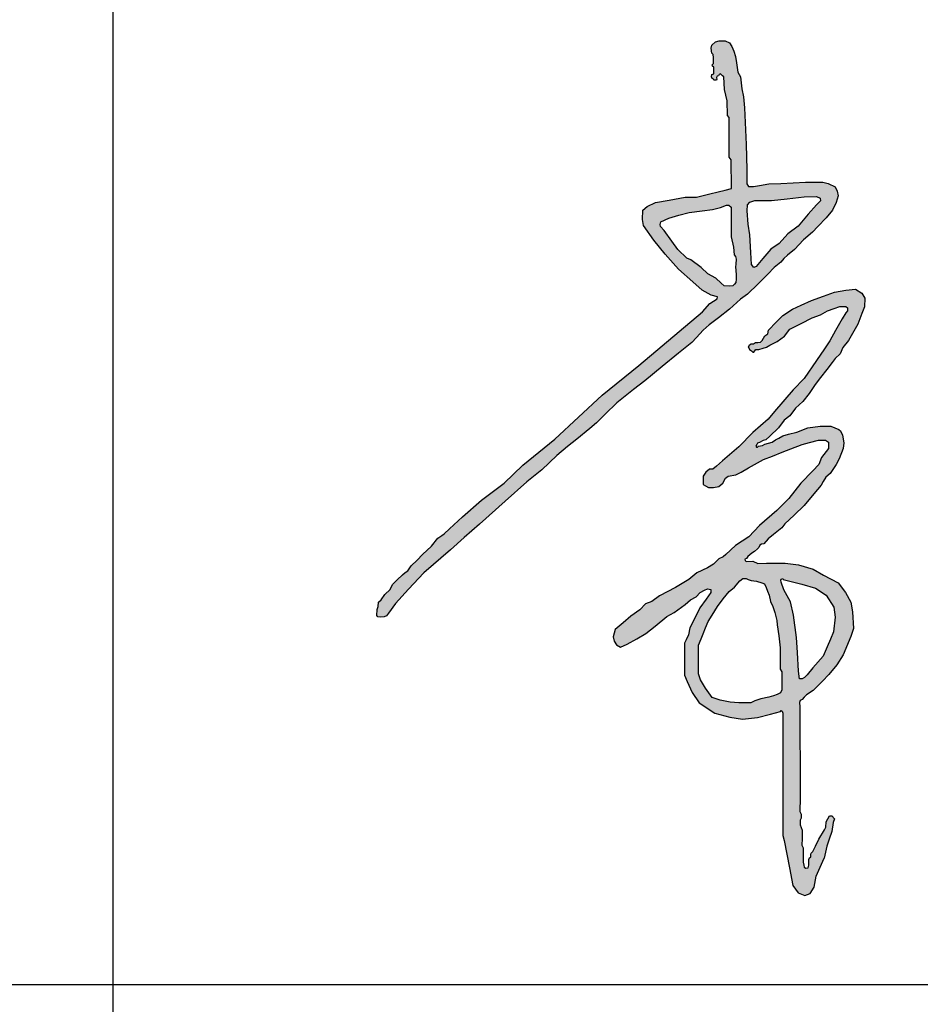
# Model space of a CAD drawing. Extents: x -302077 to 107904, y -9283 to 295706.
# Tile 58 of 256: x -78064 to -77334, y 2101 to 2900. Entities that reach past the tile are written whole.
import ezdxf

# ---------------------------------------------------------------- set-up
doc = ezdxf.new("R2010")
doc.units = 0
doc.header["$LTSCALE"] = 500
doc.header["$MEASUREMENT"] = 0
doc.layers.get('0').update_dxf_attribs({"linetype": 'CONTINUOUS'})
doc.layers.add('PUB_TITLE', color=4, linetype='CONTINUOUS')

# ---------------------------------------------------------------- blocks, each defined once
blk = doc.blocks.new('常凤杰')
h = blk.add_hatch(color=1)
h.paths.add_polyline_path([(-52.97, 629.66), (-52.66, 635.16), (-50.41, 637.63), (-45.91, 639.21), (-30.51, 639.21), (-16.01, 640.78), (-0.61, 642.45), (10.85, 642.8), (14.22, 641.11), (14.56, 638.76), (10.74, 635.27), (3.21, 626.4), (-6.07, 615.47), (-15.45, 608.31), (-23.43, 599.44), (-31.08, 594.5), (-38.47, 585.64), (-44.62, 578.3), (-46.71, 577.61), (-48.99, 580.18), (-49.39, 591.39), (-50.54, 607.6), (-51.97, 617.44)], flags=16)
h.paths.add_polyline_path([(-71.98, 634.9), (-69.77, 634.93), (-67.58, 632.91), (-67.58, 625.96), (-67.58, 616.98), (-67.58, 605.81), (-65.56, 596.11), (-64.95, 588.99), (-63.68, 587.72), (-63.11, 585.2), (-63.36, 580.58), (-63.5, 578.07), (-63.11, 571.17), (-62.87, 566.83), (-63.36, 563.65), (-64.38, 562.13), (-65.96, 560.61), (-69.31, 560.3), (-74.11, 560.74), (-76.64, 563.08), (-81.73, 567.78), (-89.04, 571.61), (-95.04, 577.55), (-104.78, 584.63), (-108.23, 585.96), (-116.72, 593.89), (-122.13, 601.64), (-129.1, 611.62), (-132.64, 615.28), (-132.92, 617.12), (-132.14, 619.41), (-124.94, 622.87), (-115.61, 625.54), (-106.31, 628.22), (-94.29, 629.67), (-84.69, 630.84), (-77.47, 632.58)], flags=16)
h.paths.add_polyline_path([(-325.56, 317.92), (-350.16, 296.74), (-364.12, 281.52), (-376.1, 268.46), (-382.58, 259.71), (-384.49, 257.13), (-386.67, 256.21), (-389.59, 256.06), (-392.31, 256.12), (-393.41, 257.54), (-392.91, 263.05), (-392.11, 265.65), (-391.61, 269.75), (-389.21, 271.95), (-386.01, 276.65), (-381.11, 281.45), (-378.91, 285.95), (-374.5, 290.14), (-369.66, 294.77), (-367.24, 297.08), (-364.9, 298.44), (-361.6, 303.14), (-356.09, 308.48), (-351.18, 313.48), (-343.08, 321.08), (-337.28, 328.57), (-333.58, 331.07), (-331.37, 332.56), (-326.47, 337.07), (-314.58, 348.11), (-297.07, 363.46), (-276.25, 379.23), (-259.12, 395.65), (-229.77, 419.75), (-186.16, 459.95), (-152.49, 487.27), (-93.94, 536.68), (-87.27, 544.24), (-80.49, 548.55), (-80.3, 550.42), (-85.99, 551.99), (-94.24, 556.79), (-102.94, 564.42), (-116.1, 575.95), (-128.37, 589.84), (-138.73, 602.7), (-148.31, 616.2), (-149.1, 621.53), (-148.77, 630.22), (-144.84, 633.67), (-136.99, 637.12), (-124.43, 639.47), (-109.78, 642.22), (-99.31, 642.3), (-87.06, 645.28), (-79.66, 647.08), (-73.18, 648.66), (-67.41, 650.06), (-67.73, 676.56), (-69.46, 679.07), (-69.46, 689.74), (-69.4, 715.31), (-71.07, 717.24), (-71.35, 730.82), (-73.7, 741.21), (-74.38, 752.79), (-75.62, 753.89), (-77.49, 755.47), (-78.54, 754.9), (-79.35, 753.61), (-80.36, 753.46), (-80.98, 752.36), (-80.74, 750.5), (-81.22, 749.83), (-83.56, 749.88), (-84.13, 750.93), (-85, 751.45), (-85.52, 752.94), (-85.28, 755.09), (-83.56, 755.52), (-83.56, 758.74), (-83.55, 761.61), (-84.85, 762.61), (-85.14, 764), (-83.84, 765), (-83.95, 770.61), (-83.99, 773.25), (-85.51, 774.52), (-85.99, 779.15), (-85.27, 782.04), (-82.02, 784.99), (-78.53, 785.95), (-73.23, 785.83), (-69.25, 784.03), (-66.9, 780.72), (-65.16, 776.57), (-63.65, 771.63), (-62.69, 765.61), (-61.34, 757.17), (-58.96, 752.79), (-57.71, 741.85), (-56.17, 734.44), (-55.21, 724.24), (-53.95, 690.74), (-53.09, 667.71), (-53.09, 654.37), (-51.56, 652.08), (-46.97, 651.91), (-41.61, 652.84), (-33.11, 654.29), (-21.96, 654.8), (0.66, 655.9), (16.56, 655.9), (21.49, 654.8), (28.04, 651.57), (29.74, 647.83), (30.85, 643.32), (28.81, 637.29), (25.41, 630.27), (19.63, 623.04), (12.06, 615.14), (7.12, 609.98), (-1.12, 602.9), (-9.46, 594.06), (-15.67, 588.79), (-19.14, 585.63), (-21.84, 582.26), (-27.92, 577.53), (-33.78, 571.23), (-42.79, 562.52), (-52.56, 553.08), (-58.87, 548.36), (-69.01, 539.06), (-79.37, 531.1), (-87.85, 524.72), (-93.31, 519.95), (-99.56, 512.98), (-103.64, 508.42), (-116.01, 498.7), (-131.14, 486.34), (-147, 473.25), (-157.34, 465.16), (-172.73, 453.14), (-183.41, 442.48), (-191.28, 434.62), (-197.34, 429.4), (-209.47, 419.55), (-217.9, 412.72), (-227.92, 404.58), (-241.69, 391.42), (-255.26, 380.26), (-275.18, 362.59), (-298.98, 341.5), (-312.95, 329.11)])
h = blk.add_hatch(color=1)
h.paths.add_polyline_path([(-20.18, 291.36), (-19.89, 290.68), (-2.73, 286.15), (9.99, 282.7), (19.75, 276.29), (26.75, 265.26), (28.04, 255.99), (26.57, 242.43), (23.61, 235.55), (20.7, 228.79), (16.82, 220.15), (7.59, 209.28), (2.17, 202.89), (-0.33, 200.4), (-2.33, 199.27), (-4.68, 199.27), (-5.64, 206.23), (-6.69, 223.46), (-7.52, 237.16), (-10.44, 257.63), (-13.14, 269.99), (-19.24, 281.04), (-21.5, 288.08), (-21.86, 289.92), (-21.61, 290.87)], flags=16)
h.paths.add_polyline_path([(-64.46, 283.47), (-59.77, 289.32), (-56.85, 291.35), (-53.82, 291.35), (-51.93, 290.53), (-49.08, 289.67), (-44.44, 289.08), (-39.26, 287.64), (-36.95, 286.51), (-35.31, 283.18), (-34.14, 279.68), (-32.52, 276.11), (-31.42, 270.28), (-29.29, 265.74), (-27.47, 260.25), (-25.75, 252.9), (-25.16, 248.99), (-23.63, 238.79), (-22.63, 227.79), (-22.63, 217.41), (-22.63, 208.09), (-20.99, 205.62), (-20.99, 197.71), (-20.99, 188.98), (-22.14, 186.34), (-25.27, 184.7), (-28.57, 183.49), (-32.97, 182.44), (-40.3, 180.7), (-45.95, 179.01), (-49.63, 177.19), (-60.68, 177.19), (-68.48, 177.8), (-77.55, 179.61), (-84.97, 182.19), (-91.07, 190.7), (-95.85, 198.43), (-97.61, 203.7), (-97.61, 215.23), (-97.61, 230.15), (-95.08, 236.13), (-93.26, 240.45), (-91.29, 246.07), (-88.6, 251.95), (-85.19, 257.61), (-80.07, 265.65), (-74.8, 272.85), (-69.41, 279.49)], flags=16)
h.paths.add_polyline_path([(-19.02, 50.48), (-16.52, 37.86), (-14.03, 25.32), (-10.8, 9.06), (-5.92, 2.39), (0, 0), (5.12, 1.93), (8.65, 7.73), (10.59, 17.86), (17.79, 34.43), (20.42, 45.41), (22.58, 51.88), (24.93, 58.92), (26.15, 67.09), (27.28, 70.56), (25.03, 73.19), (22.68, 73.28), (19.86, 67.65), (19.46, 62.73), (18.08, 60.42), (12.9, 51.84), (10.03, 45.21), (7.32, 40.43), (5.89, 38.87), (5.69, 37.77), (5.6, 35.47), (4.31, 34.69), (3.92, 33.01), (3.81, 31.23), (3.85, 27.73), (3.13, 25.44), (1.13, 25.18), (-0.35, 26.11), (-0.73, 27.97), (-1.31, 30.75), (-1.3, 34.48), (-1.29, 40.2), (-1.28, 43.78), (-1.88, 45.01), (-2.5, 46.28), (-2.22, 52.43), (-2.35, 60.14), (-4.21, 64.79), (-4.14, 69.31), (-3.28, 70.97), (-3.35, 74.76), (-4.41, 77.29), (-4.14, 89.69), (-4.27, 116.41), (-4.43, 150.78), (-4.54, 173.52), (-4.65, 177.57), (-4.28, 179.33), (-2.46, 180.25), (-0.49, 182.37), (1.59, 184.61), (7.73, 188.47), (11.35, 192.09), (16.21, 196.95), (22.33, 203.06), (29.48, 212.18), (35.42, 221.31), (42.48, 238.09), (44.72, 245.57), (43.88, 260.78), (42.38, 269.61), (37.56, 278.73), (30.64, 287.56), (17.3, 294.54), (7.64, 300.05), (-5.78, 303.94), (-17.95, 305.45), (-35.08, 305.7), (-43.11, 305.32), (-47.78, 307.37), (-53.7, 307.21), (-54.8, 308.03), (-54.88, 309.37), (-53.55, 309.99), (-52.13, 311.56), (-48.72, 314.89), (-46.05, 316.38), (-43.34, 318.64), (-42.06, 320.07), (-41.09, 322.16), (-39.75, 323.03), (-37.6, 323.37), (-33.51, 327.94), (-28.75, 331.81), (-21.08, 338.06), (-18.28, 341.67), (-9.63, 349.68), (-0.4, 358.5), (8.34, 369.26), (15.01, 377.46), (17.04, 380.62), (19.3, 384.56), (23.36, 388.06), (28.83, 396.47), (31.71, 401.43), (35.27, 410.94), (35.83, 416.35), (34.81, 423.24), (32.89, 427.19), (31.43, 428.54), (23.98, 431.7), (14.15, 431.7), (2.81, 430.06), (-7.3, 426.17), (-14.74, 424.29), (-20.16, 422.67), (-23.91, 420.6), (-26.88, 418.93), (-29.9, 416.88), (-36.78, 415.13), (-38.87, 413.76), (-42.57, 413.31), (-43.52, 412.34), (-44.45, 412.21), (-44.93, 413.18), (-44.05, 414.73), (-43.3, 416.06), (-41.7, 416.51), (-38.33, 418.46), (-35.73, 419.13), (-32.17, 422.41), (-24.05, 429.9), (-18.99, 436.98), (-13.56, 441.12), (-8.41, 448.01), (-1.6, 454.27), (4.19, 461.53), (9.49, 469.78), (14.64, 476.25), (20.48, 483.6), (25.28, 490.05), (27.97, 493.66), (32.48, 498.09), (34.94, 504.07), (40.15, 510.34), (44.04, 516.94), (48.96, 525.3), (52.65, 535.13), (54.87, 541.2), (55.19, 549.15), (52.4, 553.82), (46.75, 557.42), (37.89, 556.77), (27.5, 554.83), (17.14, 551.11), (6.3, 547.23), (-3.36, 542.84), (-11.34, 539.21), (-19.95, 533.31), (-26.26, 527.24), (-33.15, 519.95), (-33.97, 516.59), (-36.76, 514.62), (-39.14, 510.44), (-40.62, 508.74), (-43.08, 508.56), (-45.29, 508.39), (-47.01, 507.41), (-49.23, 507.33), (-50.7, 506.35), (-51.52, 504.13), (-50.65, 502.07), (-49.05, 500.7), (-47.71, 499.53), (-46.88, 499.53), (-46.15, 500.48), (-44.9, 502.11), (-42.31, 502.11), (-38.1, 503.3), (-35.2, 504.13), (-32.08, 506.13), (-25.34, 509.39), (-18.67, 514.39), (-13.52, 520.7), (-3.29, 525.92), (6.91, 531.13), (14.5, 534.08), (20.81, 537.7), (27.12, 539.8), (32.28, 541.52), (37.93, 541.52), (39.45, 540.38), (39.45, 537.7), (37.71, 535.82), (34.52, 530.24), (28.34, 519.44), (23.19, 510.02), (18.07, 502.62), (10.83, 492.05), (-0.61, 475.35), (-10.73, 465.13), (-27.68, 445.06), (-33.63, 438.01), (-47.53, 425.63), (-60.47, 412.46), (-75.45, 399.72), (-81.22, 394.82), (-84.45, 392.08), (-87.58, 392.08), (-90.99, 389.23), (-93.35, 385.65), (-93.35, 377.93), (-91.16, 376.71), (-88.34, 375.15), (-83.91, 375.15), (-79.03, 376.22), (-75.29, 379.15), (-72.77, 383.86), (-70.33, 385.65), (-63.33, 386.79), (-58.53, 389.39), (-51.78, 393.13), (-46.09, 396.29), (-37.92, 400.81), (-29.48, 404.11), (-20.72, 407.54), (-12.88, 410.61), (-2.23, 414.78), (4.44, 416.55), (12.65, 418.73), (19.12, 418.73), (21.81, 416.88), (21.81, 413.71), (21.81, 410.95), (19.77, 408.34), (15.38, 402.82), (13.1, 396.47), (7.41, 390.46), (-3.44, 379), (-14.48, 365.09), (-25.57, 354.06), (-41.43, 340.31), (-51.2, 329.91), (-63.48, 321.86), (-72.44, 313.68), (-75.06, 311.29), (-78.79, 309.61), (-83.75, 304.57), (-89.45, 301.32), (-99.05, 296.69), (-106.37, 290.67), (-118.9, 283.19), (-133.57, 275.42), (-140.41, 270.3), (-146.18, 268.18), (-151.39, 262.57), (-159.77, 256.8), (-166.77, 250.86), (-174.2, 244.56), (-176.06, 237.97), (-175.08, 233.91), (-172.88, 230.41), (-169.3, 228.38), (-163.04, 231.23), (-154.33, 236.1), (-145.95, 240.8), (-137.57, 247.65), (-126.86, 256.4), (-119.92, 260.33), (-109.81, 267.51), (-105.01, 271.74), (-99.64, 274.75), (-95.98, 278.49), (-91.99, 280.68), (-89.42, 282.1), (-86.3, 281.25), (-86.3, 278.73), (-90.69, 272.55), (-96.5, 264.38), (-100.21, 256.86), (-105.5, 246.13), (-106.88, 239.7), (-109.08, 235.07), (-110.54, 231.9), (-110.54, 215.15), (-110.54, 202.53), (-107.95, 196.81), (-103.38, 186.73), (-97.01, 177.17), (-82.57, 167.68), (-68.9, 163.91), (-57.06, 162.21), (-43.53, 163.65), (-31.55, 166.77), (-22.35, 169.17), (-21.55, 170.06), (-20.6, 169.62), (-20.25, 167.7), (-20.25, 164.58), (-20.25, 142.29), (-20.25, 115.45), (-20.25, 72.32), (-20.25, 55.26)])
at = {"color": 1}
for p, q in [((-85.99, 779.15), (-85.27, 782.04)), ((-85.51, 774.52), (-85.99, 779.15)), ((-85.27, 782.04), (-82.02, 784.99)), ((-82.02, 784.99), (-78.53, 785.95)), ((-78.53, 785.95), (-73.23, 785.83)), ((-73.23, 785.83), (-69.25, 784.03)), ((-69.25, 784.03), (-66.9, 780.72)), ((-66.9, 780.72), (-65.16, 776.57)), ((-83.99, 773.25), (-85.51, 774.52)), ((-83.95, 770.61), (-83.99, 773.25)), ((-83.84, 765), (-83.95, 770.61)), ((-65.16, 776.57), (-63.65, 771.63)), ((-63.65, 771.63), (-62.69, 765.61)), ((-85.14, 764), (-83.84, 765)), ((-84.85, 762.61), (-85.14, 764)), ((-83.55, 761.61), (-84.85, 762.61)), ((-83.56, 758.74), (-83.55, 761.61)), ((-62.69, 765.61), (-61.34, 757.17)), ((-85.52, 752.94), (-85.28, 755.09)), ((-85, 751.45), (-85.52, 752.94)), ((-85.28, 755.09), (-83.56, 755.52)), ((-83.56, 755.52), (-83.56, 758.74)), ((-80.36, 753.46), (-80.98, 752.36)), ((-80.98, 752.36), (-80.74, 750.5)), ((-79.35, 753.61), (-80.36, 753.46)), ((-78.54, 754.9), (-79.35, 753.61)), ((-77.49, 755.47), (-78.54, 754.9)), ((-75.62, 753.89), (-77.49, 755.47)), ((-74.38, 752.79), (-75.62, 753.89)), ((-73.7, 741.21), (-74.38, 752.79)), ((-61.34, 757.17), (-58.96, 752.79)), ((-58.96, 752.79), (-57.71, 741.85)), ((-84.13, 750.93), (-85, 751.45)), ((-83.56, 749.88), (-84.13, 750.93)), ((-81.22, 749.83), (-83.56, 749.88)), ((-80.74, 750.5), (-81.22, 749.83)), ((-71.35, 730.82), (-73.7, 741.21)), ((-57.71, 741.85), (-56.17, 734.44)), ((-56.17, 734.44), (-55.21, 724.24)), ((-71.07, 717.24), (-71.35, 730.82)), ((-69.4, 715.31), (-71.07, 717.24)), ((-55.21, 724.24), (-53.95, 690.74)), ((-69.46, 689.74), (-69.4, 715.31)), ((-69.46, 679.07), (-69.46, 689.74)), ((-53.95, 690.74), (-53.09, 667.71)), ((-67.73, 676.56), (-69.46, 679.07)), ((-67.41, 650.06), (-67.73, 676.56)), ((-53.09, 667.71), (-53.09, 654.37)), ((-53.09, 654.37), (-51.56, 652.08)), ((-51.56, 652.08), (-46.97, 651.91)), ((-46.97, 651.91), (-41.61, 652.84)), ((-41.61, 652.84), (-33.11, 654.29)), ((-33.11, 654.29), (-21.96, 654.8)), ((-21.96, 654.8), (0.66, 655.9)), ((0.66, 655.9), (16.56, 655.9)), ((16.56, 655.9), (21.49, 654.8)), ((21.49, 654.8), (28.04, 651.57)), ((-99.31, 642.3), (-87.06, 645.28)), ((-87.06, 645.28), (-79.66, 647.08)), ((-79.66, 647.08), (-73.18, 648.66)), ((-73.18, 648.66), (-67.41, 650.06)), ((28.04, 651.57), (29.74, 647.83)), ((30.85, 643.32), (28.81, 637.29)), ((29.74, 647.83), (30.85, 643.32)), ((-144.84, 633.67), (-136.99, 637.12)), ((-136.99, 637.12), (-124.43, 639.47)), ((-124.43, 639.47), (-109.78, 642.22)), ((-109.78, 642.22), (-99.31, 642.3)), ((-77.47, 632.58), (-71.98, 634.9)), ((-71.98, 634.9), (-69.77, 634.93)), ((-69.77, 634.93), (-67.58, 632.91)), ((-52.97, 629.66), (-52.66, 635.16)), ((-52.66, 635.16), (-50.41, 637.63)), ((-50.41, 637.63), (-45.91, 639.21)), ((-45.91, 639.21), (-30.51, 639.21)), ((-30.51, 639.21), (-16.01, 640.78)), ((-16.01, 640.78), (-0.61, 642.45)), ((-0.61, 642.45), (10.85, 642.8)), ((10.74, 635.27), (3.21, 626.4)), ((14.56, 638.76), (10.74, 635.27)), ((10.85, 642.8), (14.22, 641.11)), ((14.22, 641.11), (14.56, 638.76)), ((28.81, 637.29), (25.41, 630.27)), ((-149.1, 621.53), (-148.77, 630.22)), ((-148.77, 630.22), (-144.84, 633.67)), ((-124.94, 622.87), (-115.61, 625.54)), ((-115.61, 625.54), (-106.31, 628.22)), ((-106.31, 628.22), (-94.29, 629.67)), ((-94.29, 629.67), (-84.69, 630.84)), ((-84.69, 630.84), (-77.47, 632.58)), ((-67.58, 632.91), (-67.58, 625.96)), ((-67.58, 625.96), (-67.58, 616.98)), ((-51.97, 617.44), (-52.97, 629.66)), ((3.21, 626.4), (-6.07, 615.47)), ((25.41, 630.27), (19.63, 623.04)), ((-148.31, 616.2), (-149.1, 621.53)), ((-138.73, 602.7), (-148.31, 616.2)), ((-132.92, 617.12), (-132.14, 619.41)), ((-132.64, 615.28), (-132.92, 617.12)), ((-132.14, 619.41), (-124.94, 622.87)), ((-67.58, 616.98), (-67.58, 605.81)), ((-50.54, 607.6), (-51.97, 617.44)), ((19.63, 623.04), (12.06, 615.14)), ((-129.1, 611.62), (-132.64, 615.28)), ((-122.13, 601.64), (-129.1, 611.62)), ((-49.39, 591.39), (-50.54, 607.6)), ((-15.45, 608.31), (-23.43, 599.44)), ((-6.07, 615.47), (-15.45, 608.31)), ((7.12, 609.98), (-1.12, 602.9)), ((12.06, 615.14), (7.12, 609.98)), ((-128.37, 589.84), (-138.73, 602.7)), ((-116.72, 593.89), (-122.13, 601.64)), ((-67.58, 605.81), (-65.56, 596.11)), ((-23.43, 599.44), (-31.08, 594.5)), ((-1.12, 602.9), (-9.46, 594.06)), ((-116.1, 575.95), (-128.37, 589.84)), ((-108.23, 585.96), (-116.72, 593.89)), ((-65.56, 596.11), (-64.95, 588.99)), ((-64.95, 588.99), (-63.68, 587.72)), ((-48.99, 580.18), (-49.39, 591.39)), ((-31.08, 594.5), (-38.47, 585.64)), ((-15.67, 588.79), (-19.14, 585.63)), ((-9.46, 594.06), (-15.67, 588.79)), ((-104.78, 584.63), (-108.23, 585.96)), ((-95.04, 577.55), (-104.78, 584.63)), ((-63.68, 587.72), (-63.11, 585.2)), ((-63.36, 580.58), (-63.5, 578.07)), ((-63.11, 585.2), (-63.36, 580.58)), ((-46.71, 577.61), (-48.99, 580.18)), ((-38.47, 585.64), (-44.62, 578.3)), ((-21.84, 582.26), (-27.92, 577.53)), ((-19.14, 585.63), (-21.84, 582.26)), ((-102.94, 564.42), (-116.1, 575.95)), ((-89.04, 571.61), (-95.04, 577.55)), ((-81.73, 567.78), (-89.04, 571.61)), ((-63.5, 578.07), (-63.11, 571.17)), ((-63.11, 571.17), (-62.87, 566.83)), ((-44.62, 578.3), (-46.71, 577.61)), ((-33.78, 571.23), (-42.79, 562.52)), ((-27.92, 577.53), (-33.78, 571.23)), ((-94.24, 556.79), (-102.94, 564.42)), ((-76.64, 563.08), (-81.73, 567.78)), ((-74.11, 560.74), (-76.64, 563.08)), ((-64.38, 562.13), (-65.96, 560.61)), ((-63.36, 563.65), (-64.38, 562.13)), ((-62.87, 566.83), (-63.36, 563.65)), ((-42.79, 562.52), (-52.56, 553.08)), ((-85.99, 551.99), (-94.24, 556.79)), ((-69.31, 560.3), (-74.11, 560.74)), ((-65.96, 560.61), (-69.31, 560.3)), ((-52.56, 553.08), (-58.87, 548.36)), ((17.14, 551.11), (27.5, 554.83)), ((27.5, 554.83), (37.89, 556.77)), ((37.89, 556.77), (46.75, 557.42)), ((46.75, 557.42), (52.4, 553.82)), ((52.4, 553.82), (55.19, 549.15)), ((-93.94, 536.68), (-87.27, 544.24)), ((-87.27, 544.24), (-80.49, 548.55)), ((-80.3, 550.42), (-85.99, 551.99)), ((-80.49, 548.55), (-80.3, 550.42)), ((-58.87, 548.36), (-69.01, 539.06)), ((-3.36, 542.84), (6.3, 547.23)), ((6.3, 547.23), (17.14, 551.11)), ((55.19, 549.15), (54.87, 541.2)), ((-152.49, 487.27), (-93.94, 536.68)), ((-69.01, 539.06), (-79.37, 531.1)), ((-19.95, 533.31), (-11.34, 539.21)), ((-11.34, 539.21), (-3.36, 542.84)), ((14.5, 534.08), (20.81, 537.7)), ((20.81, 537.7), (27.12, 539.8)), ((27.12, 539.8), (32.28, 541.52)), ((32.28, 541.52), (37.93, 541.52)), ((37.71, 535.82), (34.52, 530.24)), ((39.45, 537.7), (37.71, 535.82)), ((37.93, 541.52), (39.45, 540.38)), ((39.45, 540.38), (39.45, 537.7)), ((52.65, 535.13), (48.96, 525.3)), ((54.87, 541.2), (52.65, 535.13)), ((-79.37, 531.1), (-87.85, 524.72)), ((-33.15, 519.95), (-26.26, 527.24)), ((-26.26, 527.24), (-19.95, 533.31)), ((-13.52, 520.7), (-3.29, 525.92)), ((-3.29, 525.92), (6.91, 531.13)), ((6.91, 531.13), (14.5, 534.08)), ((34.52, 530.24), (28.34, 519.44)), ((48.96, 525.3), (44.04, 516.94)), ((-93.31, 519.95), (-99.56, 512.98)), ((-87.85, 524.72), (-93.31, 519.95)), ((-36.76, 514.62), (-33.97, 516.59)), ((-33.97, 516.59), (-33.15, 519.95)), ((-18.67, 514.39), (-13.52, 520.7)), ((28.34, 519.44), (23.19, 510.02)), ((44.04, 516.94), (40.15, 510.34)), ((-103.64, 508.42), (-116.01, 498.7)), ((-99.56, 512.98), (-103.64, 508.42)), ((-50.7, 506.35), (-49.23, 507.33)), ((-49.23, 507.33), (-47.01, 507.41)), ((-47.01, 507.41), (-45.29, 508.39)), ((-45.29, 508.39), (-43.08, 508.56)), ((-43.08, 508.56), (-40.62, 508.74)), ((-40.62, 508.74), (-39.14, 510.44)), ((-39.14, 510.44), (-36.76, 514.62)), ((-32.08, 506.13), (-25.34, 509.39)), ((-25.34, 509.39), (-18.67, 514.39)), ((23.19, 510.02), (18.07, 502.62)), ((40.15, 510.34), (34.94, 504.07)), ((-116.01, 498.7), (-131.14, 486.34)), ((-51.52, 504.13), (-50.7, 506.35)), ((-51.52, 504.13), (-50.65, 502.07)), ((-50.65, 502.07), (-49.05, 500.7)), ((-49.05, 500.7), (-47.71, 499.53)), ((-47.71, 499.53), (-46.88, 499.53)), ((-46.88, 499.53), (-46.15, 500.48)), ((-46.15, 500.48), (-44.9, 502.11)), ((-44.9, 502.11), (-42.31, 502.11)), ((-42.31, 502.11), (-38.1, 503.3)), ((-38.1, 503.3), (-35.2, 504.13)), ((-35.2, 504.13), (-32.08, 506.13)), ((18.07, 502.62), (10.83, 492.05)), ((32.48, 498.09), (27.97, 493.66)), ((34.94, 504.07), (32.48, 498.09)), ((10.83, 492.05), (-0.61, 475.35)), ((25.28, 490.05), (20.48, 483.6)), ((27.97, 493.66), (25.28, 490.05)), ((-186.16, 459.95), (-152.49, 487.27)), ((-131.14, 486.34), (-147, 473.25)), ((20.48, 483.6), (14.64, 476.25)), ((-147, 473.25), (-157.34, 465.16)), ((-0.61, 475.35), (-10.73, 465.13)), ((14.64, 476.25), (9.49, 469.78)), ((-157.34, 465.16), (-172.73, 453.14)), ((-10.73, 465.13), (-27.68, 445.06)), ((9.49, 469.78), (4.19, 461.53)), ((-229.77, 419.75), (-186.16, 459.95)), ((-172.73, 453.14), (-183.41, 442.48)), ((-1.6, 454.27), (-8.41, 448.01)), ((4.19, 461.53), (-1.6, 454.27)), ((-27.68, 445.06), (-33.63, 438.01)), ((-8.41, 448.01), (-13.56, 441.12)), ((-183.41, 442.48), (-191.28, 434.62)), ((-33.63, 438.01), (-47.53, 425.63)), ((-18.99, 436.98), (-24.05, 429.9)), ((-13.56, 441.12), (-18.99, 436.98)), ((-197.34, 429.4), (-209.47, 419.55)), ((-191.28, 434.62), (-197.34, 429.4)), ((-47.53, 425.63), (-60.47, 412.46)), ((-24.05, 429.9), (-32.17, 422.41)), ((-14.74, 424.29), (-7.3, 426.17)), ((-7.3, 426.17), (2.81, 430.06)), ((2.81, 430.06), (14.15, 431.7)), ((14.15, 431.7), (23.98, 431.7)), ((23.98, 431.7), (31.43, 428.54)), ((31.43, 428.54), (32.89, 427.19)), ((32.89, 427.19), (34.81, 423.24)), ((-259.12, 395.65), (-229.77, 419.75)), ((-209.47, 419.55), (-217.9, 412.72)), ((-38.33, 418.46), (-41.7, 416.51)), ((-35.73, 419.13), (-38.33, 418.46)), ((-36.78, 415.13), (-29.9, 416.88)), ((-32.17, 422.41), (-35.73, 419.13)), ((-29.9, 416.88), (-26.88, 418.93)), ((-26.88, 418.93), (-23.91, 420.6)), ((-23.91, 420.6), (-20.16, 422.67)), ((-20.16, 422.67), (-14.74, 424.29)), ((-2.23, 414.78), (4.44, 416.55)), ((4.44, 416.55), (12.65, 418.73)), ((12.65, 418.73), (19.12, 418.73)), ((19.12, 418.73), (21.81, 416.88)), ((21.81, 416.88), (21.81, 413.71)), ((34.81, 423.24), (35.83, 416.35)), ((-217.9, 412.72), (-227.92, 404.58)), ((-60.47, 412.46), (-75.45, 399.72)), ((-44.05, 414.73), (-44.93, 413.18)), ((-44.93, 413.18), (-44.45, 412.21)), ((-44.45, 412.21), (-43.52, 412.34)), ((-43.3, 416.06), (-44.05, 414.73)), ((-43.52, 412.34), (-42.57, 413.31)), ((-41.7, 416.51), (-43.3, 416.06)), ((-42.57, 413.31), (-38.87, 413.76)), ((-38.87, 413.76), (-36.78, 415.13)), ((-29.48, 404.11), (-20.72, 407.54)), ((-20.72, 407.54), (-12.88, 410.61)), ((-12.88, 410.61), (-2.23, 414.78)), ((19.77, 408.34), (15.38, 402.82)), ((21.81, 410.95), (19.77, 408.34)), ((21.81, 413.71), (21.81, 410.95)), ((35.27, 410.94), (31.71, 401.43)), ((35.83, 416.35), (35.27, 410.94)), ((-227.92, 404.58), (-241.69, 391.42)), ((-75.45, 399.72), (-81.22, 394.82)), ((-46.09, 396.29), (-37.92, 400.81)), ((-37.92, 400.81), (-29.48, 404.11)), ((15.38, 402.82), (13.1, 396.47)), ((31.71, 401.43), (28.83, 396.47)), ((-276.25, 379.23), (-259.12, 395.65)), ((-241.69, 391.42), (-255.26, 380.26)), ((-87.58, 392.08), (-90.99, 389.23)), ((-84.45, 392.08), (-87.58, 392.08)), ((-81.22, 394.82), (-84.45, 392.08)), ((-63.33, 386.79), (-58.53, 389.39)), ((-58.53, 389.39), (-51.78, 393.13)), ((-51.78, 393.13), (-46.09, 396.29)), ((7.41, 390.46), (-3.44, 379)), ((13.1, 396.47), (7.41, 390.46)), ((28.83, 396.47), (23.36, 388.06)), ((-90.99, 389.23), (-93.35, 385.65)), ((-93.35, 385.65), (-93.35, 377.93)), ((-75.29, 379.15), (-72.77, 383.86)), ((-72.77, 383.86), (-70.33, 385.65)), ((-70.33, 385.65), (-63.33, 386.79)), ((17.04, 380.62), (15.01, 377.46)), ((19.3, 384.56), (17.04, 380.62)), ((23.36, 388.06), (19.3, 384.56)), ((-297.07, 363.46), (-276.25, 379.23)), ((-255.26, 380.26), (-275.18, 362.59)), ((-93.35, 377.93), (-91.16, 376.71)), ((-91.16, 376.71), (-88.34, 375.15)), ((-88.34, 375.15), (-83.91, 375.15)), ((-83.91, 375.15), (-79.03, 376.22)), ((-79.03, 376.22), (-75.29, 379.15)), ((-3.44, 379), (-14.48, 365.09)), ((15.01, 377.46), (8.34, 369.26)), ((-314.58, 348.11), (-297.07, 363.46)), ((-275.18, 362.59), (-298.98, 341.5)), ((-14.48, 365.09), (-25.57, 354.06)), ((8.34, 369.26), (-0.4, 358.5)), ((-25.57, 354.06), (-41.43, 340.31)), ((-0.4, 358.5), (-9.63, 349.68)), ((-326.47, 337.07), (-314.58, 348.11)), ((-9.63, 349.68), (-18.28, 341.67)), ((-331.37, 332.56), (-326.47, 337.07)), ((-298.98, 341.5), (-312.95, 329.11)), ((-41.43, 340.31), (-51.2, 329.91)), ((-21.08, 338.06), (-28.75, 331.81)), ((-18.28, 341.67), (-21.08, 338.06)), ((-343.08, 321.08), (-337.28, 328.57)), ((-337.28, 328.57), (-333.58, 331.07)), ((-333.58, 331.07), (-331.37, 332.56)), ((-312.95, 329.11), (-325.56, 317.92)), ((-51.2, 329.91), (-63.48, 321.86)), ((-33.51, 327.94), (-37.6, 323.37)), ((-28.75, 331.81), (-33.51, 327.94)), ((-351.18, 313.48), (-343.08, 321.08)), ((-325.56, 317.92), (-350.16, 296.74)), ((-63.48, 321.86), (-72.44, 313.68)), ((-43.34, 318.64), (-46.05, 316.38)), ((-42.06, 320.07), (-43.34, 318.64)), ((-41.09, 322.16), (-42.06, 320.07)), ((-39.75, 323.03), (-41.09, 322.16)), ((-37.6, 323.37), (-39.75, 323.03)), ((-361.6, 303.14), (-356.09, 308.48)), ((-356.09, 308.48), (-351.18, 313.48)), ((-78.79, 309.61), (-83.75, 304.57)), ((-75.06, 311.29), (-78.79, 309.61)), ((-72.44, 313.68), (-75.06, 311.29)), ((-53.55, 309.99), (-54.88, 309.37)), ((-54.88, 309.37), (-54.8, 308.03)), ((-54.8, 308.03), (-53.7, 307.21)), ((-52.13, 311.56), (-53.55, 309.99)), ((-48.72, 314.89), (-52.13, 311.56)), ((-46.05, 316.38), (-48.72, 314.89)), ((-364.9, 298.44), (-361.6, 303.14)), ((-89.45, 301.32), (-99.05, 296.69)), ((-83.75, 304.57), (-89.45, 301.32)), ((-53.7, 307.21), (-47.78, 307.37)), ((-47.78, 307.37), (-43.11, 305.32)), ((-43.11, 305.32), (-35.08, 305.7)), ((-35.08, 305.7), (-17.95, 305.45)), ((-17.95, 305.45), (-5.78, 303.94)), ((-5.78, 303.94), (7.64, 300.05)), ((7.64, 300.05), (17.3, 294.54)), ((-378.91, 285.95), (-374.5, 290.14)), ((-374.5, 290.14), (-369.66, 294.77)), ((-369.66, 294.77), (-367.24, 297.08)), ((-367.24, 297.08), (-364.9, 298.44)), ((-350.16, 296.74), (-364.12, 281.52)), ((-106.37, 290.67), (-118.9, 283.19)), ((-99.05, 296.69), (-106.37, 290.67)), ((-59.77, 289.32), (-56.85, 291.35)), ((-56.85, 291.35), (-53.82, 291.35)), ((-53.82, 291.35), (-51.93, 290.53)), ((-51.93, 290.53), (-49.08, 289.67)), ((-21.86, 289.92), (-21.61, 290.87)), ((-21.5, 288.08), (-21.86, 289.92)), ((-21.61, 290.87), (-20.18, 291.36)), ((-20.18, 291.36), (-19.89, 290.68)), ((-19.89, 290.68), (-2.73, 286.15)), ((17.3, 294.54), (30.64, 287.56)), ((-386.01, 276.65), (-381.11, 281.45)), ((-381.11, 281.45), (-378.91, 285.95)), ((-364.12, 281.52), (-376.1, 268.46)), ((-118.9, 283.19), (-133.57, 275.42)), ((-91.99, 280.68), (-89.42, 282.1)), ((-89.42, 282.1), (-86.3, 281.25)), ((-86.3, 281.25), (-86.3, 278.73)), ((-69.41, 279.49), (-64.46, 283.47)), ((-64.46, 283.47), (-59.77, 289.32)), ((-49.08, 289.67), (-44.44, 289.08)), ((-44.44, 289.08), (-39.26, 287.64)), ((-39.26, 287.64), (-36.95, 286.51)), ((-36.95, 286.51), (-35.31, 283.18)), ((-35.31, 283.18), (-34.14, 279.68)), ((-19.24, 281.04), (-21.5, 288.08)), ((-13.14, 269.99), (-19.24, 281.04)), ((-2.73, 286.15), (9.99, 282.7)), ((9.99, 282.7), (19.75, 276.29)), ((30.64, 287.56), (37.56, 278.73)), ((-391.61, 269.75), (-389.21, 271.95)), ((-389.21, 271.95), (-386.01, 276.65)), ((-133.57, 275.42), (-140.41, 270.3)), ((-109.81, 267.51), (-105.01, 271.74)), ((-105.01, 271.74), (-99.64, 274.75)), ((-99.64, 274.75), (-95.98, 278.49)), ((-90.69, 272.55), (-96.5, 264.38)), ((-95.98, 278.49), (-91.99, 280.68)), ((-86.3, 278.73), (-90.69, 272.55)), ((-80.07, 265.65), (-74.8, 272.85)), ((-74.8, 272.85), (-69.41, 279.49)), ((-34.14, 279.68), (-32.52, 276.11)), ((-32.52, 276.11), (-31.42, 270.28)), ((19.75, 276.29), (26.75, 265.26)), ((37.56, 278.73), (42.38, 269.61)), ((-393.41, 257.54), (-392.91, 263.05)), ((-392.91, 263.05), (-392.11, 265.65)), ((-392.11, 265.65), (-391.61, 269.75)), ((-376.1, 268.46), (-382.58, 259.71)), ((-146.18, 268.18), (-151.39, 262.57)), ((-140.41, 270.3), (-146.18, 268.18)), ((-119.92, 260.33), (-109.81, 267.51)), ((-96.5, 264.38), (-100.21, 256.86)), ((-85.19, 257.61), (-80.07, 265.65)), ((-31.42, 270.28), (-29.29, 265.74)), ((-29.29, 265.74), (-27.47, 260.25)), ((-10.44, 257.63), (-13.14, 269.99)), ((26.75, 265.26), (28.04, 255.99)), ((42.38, 269.61), (43.88, 260.78)), ((-392.31, 256.12), (-393.41, 257.54)), ((-389.59, 256.06), (-392.31, 256.12)), ((-386.67, 256.21), (-389.59, 256.06)), ((-384.49, 257.13), (-386.67, 256.21)), ((-382.58, 259.71), (-384.49, 257.13)), ((-159.77, 256.8), (-166.77, 250.86)), ((-151.39, 262.57), (-159.77, 256.8)), ((-137.57, 247.65), (-126.86, 256.4)), ((-126.86, 256.4), (-119.92, 260.33)), ((-100.21, 256.86), (-105.5, 246.13)), ((-88.6, 251.95), (-85.19, 257.61)), ((-27.47, 260.25), (-25.75, 252.9)), ((-7.52, 237.16), (-10.44, 257.63)), ((28.04, 255.99), (26.57, 242.43)), ((43.88, 260.78), (44.72, 245.57)), ((-174.2, 244.56), (-176.06, 237.97)), ((-166.77, 250.86), (-174.2, 244.56)), ((-145.95, 240.8), (-137.57, 247.65)), ((-105.5, 246.13), (-106.88, 239.7)), ((-93.26, 240.45), (-91.29, 246.07)), ((-91.29, 246.07), (-88.6, 251.95)), ((-25.75, 252.9), (-25.16, 248.99)), ((-25.16, 248.99), (-23.63, 238.79)), ((44.72, 245.57), (42.48, 238.09)), ((-176.06, 237.97), (-175.08, 233.91)), ((-163.04, 231.23), (-154.33, 236.1)), ((-154.33, 236.1), (-145.95, 240.8)), ((-106.88, 239.7), (-109.08, 235.07)), ((-97.61, 230.15), (-95.08, 236.13)), ((-95.08, 236.13), (-93.26, 240.45)), ((-23.63, 238.79), (-22.63, 227.79)), ((-6.69, 223.46), (-7.52, 237.16)), ((23.61, 235.55), (20.7, 228.79)), ((26.57, 242.43), (23.61, 235.55)), ((42.48, 238.09), (35.42, 221.31)), ((-175.08, 233.91), (-172.88, 230.41)), ((-172.88, 230.41), (-169.3, 228.38)), ((-169.3, 228.38), (-163.04, 231.23)), ((-109.08, 235.07), (-110.54, 231.9)), ((-110.54, 231.9), (-110.54, 215.15)), ((-97.61, 215.23), (-97.61, 230.15)), ((-22.63, 227.79), (-22.63, 217.41)), ((20.7, 228.79), (16.82, 220.15)), ((-22.63, 217.41), (-22.63, 208.09)), ((-5.64, 206.23), (-6.69, 223.46)), ((16.82, 220.15), (7.59, 209.28)), ((35.42, 221.31), (29.48, 212.18)), ((-110.54, 215.15), (-110.54, 202.53)), ((-97.61, 203.7), (-97.61, 215.23)), ((7.59, 209.28), (2.17, 202.89)), ((29.48, 212.18), (22.33, 203.06)), ((-110.54, 202.53), (-107.95, 196.81)), ((-95.85, 198.43), (-97.61, 203.7)), ((-22.63, 208.09), (-20.99, 205.62)), ((-20.99, 205.62), (-20.99, 197.71)), ((-4.68, 199.27), (-5.64, 206.23)), ((-2.33, 199.27), (-4.68, 199.27)), ((-0.33, 200.4), (-2.33, 199.27)), ((2.17, 202.89), (-0.33, 200.4)), ((22.33, 203.06), (16.21, 196.95)), ((-107.95, 196.81), (-103.38, 186.73)), ((-91.07, 190.7), (-95.85, 198.43)), ((-84.97, 182.19), (-91.07, 190.7)), ((-20.99, 197.71), (-20.99, 188.98)), ((11.35, 192.09), (7.73, 188.47)), ((16.21, 196.95), (11.35, 192.09)), ((-103.38, 186.73), (-97.01, 177.17)), ((-77.55, 179.61), (-84.97, 182.19)), ((-32.97, 182.44), (-40.3, 180.7)), ((-28.57, 183.49), (-32.97, 182.44)), ((-25.27, 184.7), (-28.57, 183.49)), ((-22.14, 186.34), (-25.27, 184.7)), ((-20.99, 188.98), (-22.14, 186.34)), ((-0.49, 182.37), (-2.46, 180.25)), ((1.59, 184.61), (-0.49, 182.37)), ((7.73, 188.47), (1.59, 184.61)), ((-97.01, 177.17), (-82.57, 167.68)), ((-68.48, 177.8), (-77.55, 179.61)), ((-60.68, 177.19), (-68.48, 177.8)), ((-49.63, 177.19), (-60.68, 177.19)), ((-45.95, 179.01), (-49.63, 177.19)), ((-40.3, 180.7), (-45.95, 179.01)), ((-4.28, 179.33), (-4.65, 177.57)), ((-4.65, 177.57), (-4.54, 173.52)), ((-4.54, 173.52), (-4.43, 150.78)), ((-2.46, 180.25), (-4.28, 179.33)), ((-82.57, 167.68), (-68.9, 163.91)), ((-68.9, 163.91), (-57.06, 162.21)), ((-57.06, 162.21), (-43.53, 163.65)), ((-43.53, 163.65), (-31.55, 166.77)), ((-31.55, 166.77), (-22.35, 169.17)), ((-22.35, 169.17), (-21.55, 170.06)), ((-21.55, 170.06), (-20.6, 169.62)), ((-20.6, 169.62), (-20.25, 167.7)), ((-20.25, 167.7), (-20.25, 164.58)), ((-20.25, 164.58), (-20.25, 142.29)), ((-4.43, 150.78), (-4.27, 116.41)), ((-20.25, 142.29), (-20.25, 115.45)), ((-20.25, 115.45), (-20.25, 72.32)), ((-4.27, 116.41), (-4.14, 89.69)), ((-4.14, 89.69), (-4.41, 77.29)), ((-4.41, 77.29), (-3.35, 74.76)), ((-3.35, 74.76), (-3.28, 70.97)), ((19.86, 67.65), (22.68, 73.28)), ((22.68, 73.28), (25.03, 73.19)), ((25.03, 73.19), (27.28, 70.56)), ((-20.25, 72.32), (-20.25, 55.26)), ((-4.14, 69.31), (-4.21, 64.79)), ((-4.21, 64.79), (-2.35, 60.14)), ((-3.28, 70.97), (-4.14, 69.31)), ((19.46, 62.73), (19.86, 67.65)), ((26.15, 67.09), (24.93, 58.92)), ((27.28, 70.56), (26.15, 67.09)), ((-20.25, 55.26), (-19.02, 50.48)), ((-2.35, 60.14), (-2.22, 52.43)), ((12.9, 51.84), (18.08, 60.42)), ((18.08, 60.42), (19.46, 62.73)), ((24.93, 58.92), (22.58, 51.88)), ((-19.02, 50.48), (-16.52, 37.86)), ((-2.22, 52.43), (-2.5, 46.28)), ((-2.5, 46.28), (-1.88, 45.01)), ((10.03, 45.21), (12.9, 51.84)), ((20.42, 45.41), (17.79, 34.43)), ((22.58, 51.88), (20.42, 45.41)), ((-16.52, 37.86), (-14.03, 25.32)), ((-1.88, 45.01), (-1.28, 43.78)), ((-1.29, 40.2), (-1.3, 34.48)), ((-1.28, 43.78), (-1.29, 40.2)), ((5.6, 35.47), (5.69, 37.77)), ((5.69, 37.77), (5.89, 38.87)), ((5.89, 38.87), (7.32, 40.43)), ((7.32, 40.43), (10.03, 45.21)), ((-1.3, 34.48), (-1.31, 30.75)), ((-1.31, 30.75), (-0.73, 27.97)), ((-0.73, 27.97), (-0.35, 26.11)), ((3.13, 25.44), (3.85, 27.73)), ((3.81, 31.23), (3.92, 33.01)), ((3.85, 27.73), (3.81, 31.23)), ((3.92, 33.01), (4.31, 34.69)), ((4.31, 34.69), (5.6, 35.47)), ((10.59, 17.86), (17.79, 34.43)), ((-14.03, 25.32), (-10.8, 9.06)), ((-0.35, 26.11), (1.13, 25.18)), ((1.13, 25.18), (3.13, 25.44)), ((-10.8, 9.06), (-5.92, 2.39)), ((8.65, 7.73), (10.59, 17.86)), ((-5.92, 2.39), (0, 0)), ((0, 0), (5.12, 1.93)), ((5.12, 1.93), (8.65, 7.73))]:
    blk.add_line(p, q, dxfattribs=at)
blk = doc.blocks.new('cfj')
at = {"linetype": 'Continuous', "xscale": 0.1000000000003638, "yscale": 0.1000000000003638, "zscale": 0.1000000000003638}
blk.add_blockref('常凤杰', (11582.622, 10388.232), dxfattribs=at)
blk = doc.blocks.new('wrtgtg')
at = {"layer": 'PUB_TITLE'}
for p, q in [((6186.54, 4748.42), (6186.54, 9558.77)), ((2204.32, 5558.77), (7804.32, 5558.77))]:
    blk.add_line(p, q, dxfattribs=at)
at = {"xscale": 8.82245106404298, "yscale": 8.822451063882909, "zscale": 8.822451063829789}
blk.add_blockref('cfj', (-95439.86, -86018.58), dxfattribs=at)

msp = doc.modelspace()

# ---------------------------------------------------------------- block references
msp.add_blockref('wrtgtg', (-84174.787, -3441.74))

doc.saveas('drawing.dxf')
